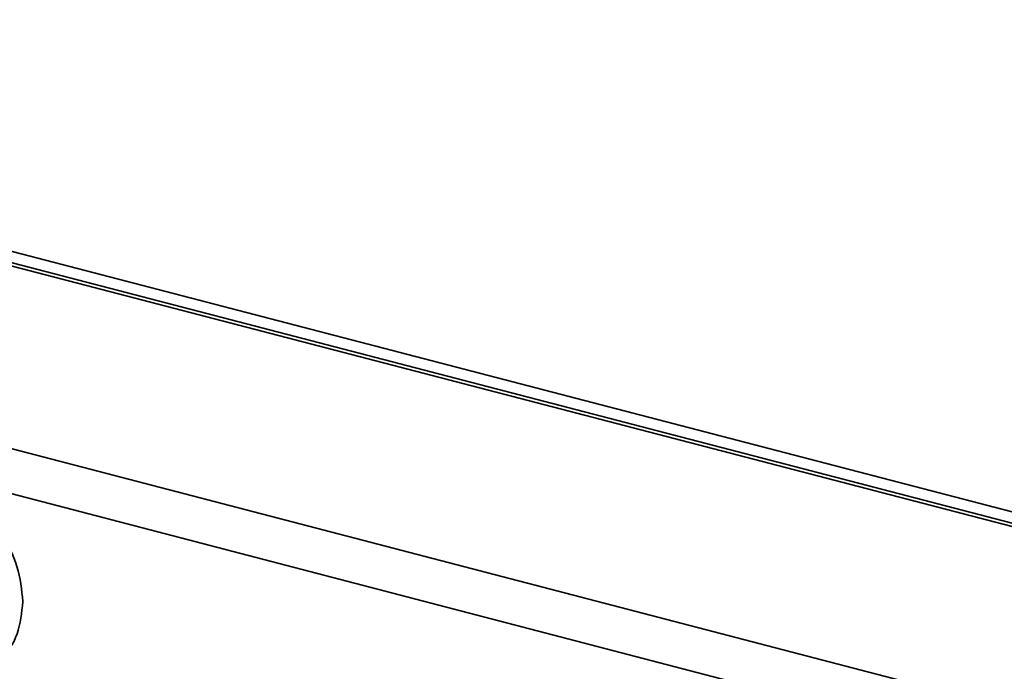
# Model space of a CAD drawing. Header units: millimetres. Extents: x 0 to 420, y 0 to 297.
# Tile 102 of 145: x 306.65 to 315.68, y 129.47 to 135.45. Entities that reach past the tile are written whole.
import ezdxf

# ---------------------------------------------------------------- set-up
doc = ezdxf.new("R2010")
doc.units = ezdxf.units.MM

msp = doc.modelspace()

# ---------------------------------------------------------------- linework, layer by layer
at = {"color": 7, "linetype": 'Continuous', "lineweight": 35}
for p, q in [((291.4755, 135.4456), (357.4256, 118.2664)), ((357.2513, 117.8979), (291.3011, 135.0772)), ((320.4505, 129.7073), (306.4307, 133.3593)), ((306.2833, 133.2631), (320.2489, 129.6252)), ((320.3159, 129.6385), (306.3587, 133.2742))]:
    msp.add_line(p, q, dxfattribs=at)
for points, knots in [([(306.6772, 130.1099), (306.6666, 130.2183), (306.6453, 130.4351), (306.4823, 130.7458), (306.2485, 130.9873), (305.9737, 131.1177), (305.7345, 131.1403), (305.623, 131.0732), (305.5854, 131.0505)], [0, 0, 0, 0, 0.181484, 0.362968, 0.544452, 0.725937, 0.907422, 1, 1, 1, 1]), ([(306.359, 129.5366), (306.3978, 129.5529), (306.5159, 129.6023), (306.6438, 129.805), (306.6661, 130.0083), (306.6772, 130.1099)], [0, 0, 0, 0, 0.196748, 0.598373, 1, 1, 1, 1])]:
    msp.add_open_spline(points, degree=3, knots=knots, dxfattribs=at)

doc.saveas('drawing.dxf')
